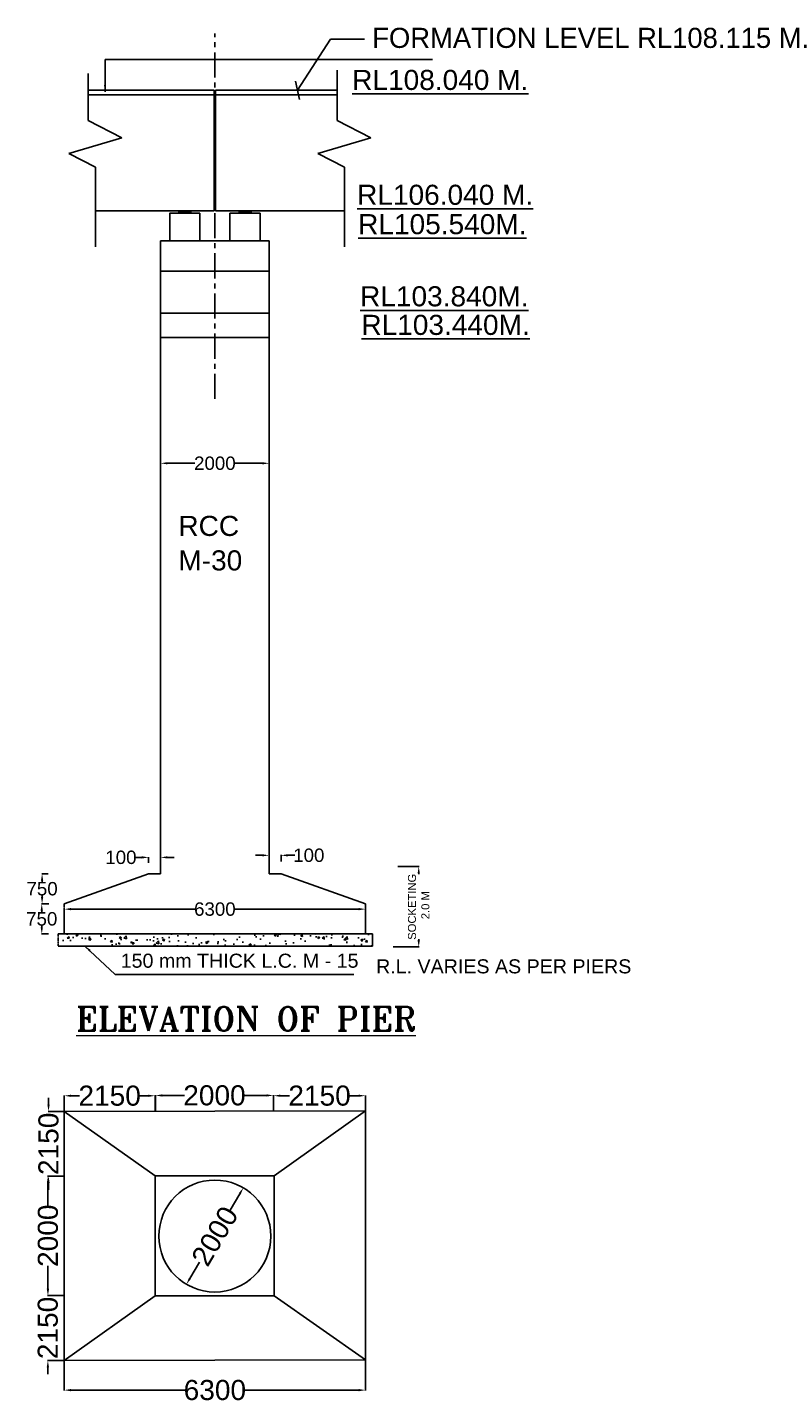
# Model space of a CAD drawing. Extents: x 295740 to 1300953, y 786236 to 1859747.
# Tile 6 of 9: x 1082132 to 1138626, y 875596 to 978123. Entities that reach past the tile are written whole.
import ezdxf

# ---------------------------------------------------------------- set-up
doc = ezdxf.new("R2010")
doc.units = ezdxf.units.MI
doc.header["$MEASUREMENT"] = 0
doc.linetypes.add('BORDER2', pattern=[0.875, 0.25, -0.125, 0.25, -0.125, 0, -0.125])
doc.linetypes.add('CENTER', pattern=[2, 1.25, -0.25, 0.25, -0.25])
for name, color, linetype in [('CHAINAGE', 7, 'Continuous'), ('hatch', 2, 'Continuous'), ('TEXT', 3, 'Continuous')]:
    doc.layers.add(name, color=color, linetype=linetype)
for name, color, linetype, lineweight in [('DIMENISION', 4, 'Continuous', 13), ('STR', 7, 'Continuous', 25), ('TITLE', 1, 'Continuous', 15)]:
    doc.layers.add(name, color=color, linetype=linetype, lineweight=lineweight)
doc.styles.add('03', font='romant.shx')
doc.styles.add('ARIAL', font='arial.ttf')
doc.styles.add('ROMAND 25', font='romand.shx', dxfattribs={"height": 180})
doc.styles.get("Standard").update_dxf_attribs({"font": 'arial.ttf', "height": 500})
doc.dimstyles.new('bASANT jAIN  NMM', dxfattribs={"dimscale": 0.507, "dimtxt": 500, "dimasz": 1000, "dimexe": 50, "dimexo": 25, "dimgap": 0.09, "dimtad": 0, "dimtih": 1, "dimtoh": 1, "dimdec": 0, "dimzin": 0, "dimdsep": 46, "dimtxsty": 'Standard', "dimcen": 0.09, "dimclrd": 256, "dimclre": 256, "dimadec": 0, "dimazin": 0, "dimtfac": 1, "dimtdec": 0, "dimtix": 1, "dimtofl": 0, "dimtmove": 0, "dimatfit": 0, "dimfxl": 300, "dimtolj": 1, "dimtzin": 0, "dimlwd": -1, "dimlwe": -1, "dimarcsym": 0})
doc.dimstyles.new('SIDDIQUI', dxfattribs={"dimtxt": 1, "dimasz": 2.5, "dimexe": 0.18, "dimexo": 0.0625, "dimgap": 1, "dimtad": 1, "dimdec": 0, "dimzin": 0, "dimdsep": 46, "dimtxsty": 'ROMAND 25', "dimblk": 'OBLIQUE', "dimcen": 0.09, "dimdle": 1, "dimclrt": 1, "dimadec": 0, "dimazin": 0, "dimtfac": 1, "dimtdec": 0, "dimtofl": 0, "dimtmove": 0, "dimatfit": 3, "dimldrblk": 'OBLIQUE', "dimfxl": 1, "dimtolj": 1, "dimtzin": 0, "dimarcsym": 0})
doc.dimstyles.get("Standard").update_dxf_attribs({"dimscale": 0.507, "dimtxt": 500, "dimasz": 1000, "dimexe": 50, "dimexo": 25, "dimgap": 0.09, "dimtad": 0, "dimtoh": 1, "dimdec": 0, "dimzin": 0, "dimdsep": 46, "dimtxsty": 'Standard', "dimcen": 0.09, "dimclrd": 256, "dimclre": 256, "dimadec": 0, "dimazin": 0, "dimtfac": 1, "dimtdec": 0, "dimtix": 1, "dimtofl": 0, "dimtmove": 0, "dimatfit": 0, "dimfxl": 50, "dimtolj": 1, "dimtzin": 0, "dimlwd": -1, "dimlwe": -1, "dimarcsym": 0})

# ---------------------------------------------------------------- blocks, each defined once
blk = doc.blocks.new('*D115')
at = {"ltscale": 10, "transparency": 16777216}
for p, q in [((1092085, 954969), (1092085, 945554)), ((1100185, 954969), (1100185, 945554)), ((1092592, 945579), (1094635, 945579)), ((1099678, 945579), (1097635, 945579))]:
    blk.add_line(p, q, dxfattribs=at)
for points in [[(1092592, 945664), (1092592, 945495), (1092085, 945579)], [(1099678, 945664), (1099678, 945495), (1100185, 945579)]]:
    blk.add_solid(points, dxfattribs=at)
at = {"layer": 'Defpoints', "color": 0, "ltscale": 10, "transparency": 16777216}
for p in [(1092085, 954982), (1100185, 954982), (1100185, 945579)]:
    blk.add_point(p, dxfattribs=at)
at = {"color": 0, "ltscale": 10, "transparency": 16777216, "insert": (1096135, 945579), "char_height": 500, "attachment_point": 5}
blk.add_mtext('\\A1;{\\H2x;2000}', dxfattribs=at)
blk = doc.blocks.new('*D97')
at = {"ltscale": 10, "transparency": 16777216}
for p, q in [((1084885, 910445), (1084885, 912313)), ((1085392, 912288), (1094640, 912288)), ((1106878, 912288), (1097629, 912288)), ((1107385, 910445), (1107385, 912313))]:
    blk.add_line(p, q, dxfattribs=at)
for points in [[(1085392, 912373), (1085392, 912204), (1084885, 912288)], [(1106878, 912373), (1106878, 912204), (1107385, 912288)]]:
    blk.add_solid(points, dxfattribs=at)
at = {"layer": 'Defpoints', "color": 0, "ltscale": 10, "transparency": 16777216}
for p in [(1107385, 912288), (1084885, 910433), (1107385, 910433)]:
    blk.add_point(p, dxfattribs=at)
at = {"color": 0, "ltscale": 10, "transparency": 16777216, "insert": (1096135, 912288), "char_height": 500, "attachment_point": 5}
blk.add_mtext('\\A1;{\\H2x;6300}', dxfattribs=at)
blk = doc.blocks.new('*D116')
at = {"ltscale": 10, "transparency": 16777216}
for p, q in [((1090678, 916152), (1090171, 916152)), ((1091185, 915746), (1091185, 916177)), ((1092085, 914945), (1092085, 916177)), ((1092592, 916152), (1093099, 916152))]:
    blk.add_line(p, q, dxfattribs=at)
for points in [[(1090678, 916237), (1090678, 916068), (1091185, 916152)], [(1092592, 916237), (1092592, 916068), (1092085, 916152)]]:
    blk.add_solid(points, dxfattribs=at)
at = {"layer": 'Defpoints', "color": 0, "ltscale": 10, "transparency": 16777216}
for p in [(1091185, 915733), (1092085, 916152), (1092085, 914933)]:
    blk.add_point(p, dxfattribs=at)
at = {"color": 0, "ltscale": 10, "transparency": 16777216, "insert": (1089115, 916152), "char_height": 500, "attachment_point": 5}
blk.add_mtext('\\A1;{\\H2x;100}', dxfattribs=at)
blk = doc.blocks.new('*D98')
at = {"ltscale": 10, "transparency": 16777216}
for p, q in [((1099678, 916307), (1099171, 916307)), ((1100185, 915900), (1100185, 916332)), ((1101085, 915845), (1101085, 916332)), ((1101592, 916307), (1102099, 916307))]:
    blk.add_line(p, q, dxfattribs=at)
for points in [[(1099678, 916391), (1099678, 916222), (1100185, 916307)], [(1101592, 916391), (1101592, 916222), (1101085, 916307)]]:
    blk.add_solid(points, dxfattribs=at)
at = {"layer": 'Defpoints', "color": 0, "ltscale": 10, "transparency": 16777216}
for p in [(1100185, 915887), (1101085, 916307), (1101085, 915832)]:
    blk.add_point(p, dxfattribs=at)
at = {"color": 0, "ltscale": 10, "transparency": 16777216, "insert": (1103155, 916307), "char_height": 500, "attachment_point": 5}
blk.add_mtext('\\A1;{\\H2x;100}', dxfattribs=at)
blk = doc.blocks.new('_Oblique')
at = {"color": 0, "linetype": 'ByBlock', "lineweight": -2}
blk.add_line((-0.5, -0.5), (0.5, 0.5), dxfattribs=at)
blk = doc.blocks.new('*D121')
at = {"layer": 'CHAINAGE', "linetype": 'Continuous', "ltscale": 10, "transparency": 16777216}
for p, q in [((1084885, 897194), (1084885, 898378)), ((1085392, 898352), (1086024, 898352)), ((1091156, 898352), (1090524, 898352)), ((1091663, 897205), (1091663, 898378))]:
    blk.add_line(p, q, dxfattribs=at)
for points in [[(1085392, 898437), (1085392, 898268), (1084885, 898352)], [(1091156, 898437), (1091156, 898268), (1091663, 898352)]]:
    blk.add_solid(points, dxfattribs=at)
at = {"layer": 'Defpoints', "color": 0, "linetype": 'Continuous', "ltscale": 10, "transparency": 16777216}
for p in [(1091663, 898352), (1084885, 897182), (1091663, 897193)]:
    blk.add_point(p, dxfattribs=at)
at = {"layer": 'CHAINAGE', "color": 0, "linetype": 'Continuous', "ltscale": 10, "transparency": 16777216, "insert": (1088274, 898352), "char_height": 500, "attachment_point": 5}
blk.add_mtext('\\A1;{\\H3x;2150}', dxfattribs=at)
blk = doc.blocks.new('*D122')
at = {"layer": 'CHAINAGE', "linetype": 'Continuous', "ltscale": 10, "transparency": 16777216}
for p, q in [((1091703, 897205), (1091703, 898402)), ((1092210, 898376), (1093855, 898376)), ((1100000, 898376), (1098355, 898376)), ((1100507, 897220), (1100507, 898402))]:
    blk.add_line(p, q, dxfattribs=at)
for points in [[(1092210, 898461), (1092210, 898292), (1091703, 898376)], [(1100000, 898461), (1100000, 898292), (1100507, 898376)]]:
    blk.add_solid(points, dxfattribs=at)
at = {"layer": 'Defpoints', "color": 0, "linetype": 'Continuous', "ltscale": 10, "transparency": 16777216}
for p in [(1100507, 898376), (1091703, 897193), (1100507, 897207)]:
    blk.add_point(p, dxfattribs=at)
at = {"layer": 'CHAINAGE', "color": 0, "linetype": 'Continuous', "ltscale": 10, "transparency": 16777216, "insert": (1096105, 898376), "char_height": 500, "attachment_point": 5}
blk.add_mtext('\\A1;{\\H3x;2000}', dxfattribs=at)
blk = doc.blocks.new('*D123')
at = {"layer": 'CHAINAGE', "linetype": 'Continuous', "ltscale": 10, "transparency": 16777216}
for p, q in [((1100527, 897220), (1100527, 898381)), ((1101034, 898356), (1101706, 898356)), ((1106878, 898356), (1106206, 898356)), ((1107385, 897231), (1107385, 898381))]:
    blk.add_line(p, q, dxfattribs=at)
for points in [[(1101034, 898441), (1101034, 898272), (1100527, 898356)], [(1106878, 898441), (1106878, 898272), (1107385, 898356)]]:
    blk.add_solid(points, dxfattribs=at)
at = {"layer": 'Defpoints', "color": 0, "linetype": 'Continuous', "ltscale": 10, "transparency": 16777216}
for p in [(1107385, 898356), (1100527, 897207), (1107385, 897218)]:
    blk.add_point(p, dxfattribs=at)
at = {"layer": 'CHAINAGE', "color": 0, "linetype": 'Continuous', "ltscale": 10, "transparency": 16777216, "insert": (1103956, 898356), "char_height": 500, "attachment_point": 5}
blk.add_mtext('\\A1;{\\H3x;2150}', dxfattribs=at)
blk = doc.blocks.new('*D124')
at = {"layer": 'CHAINAGE', "linetype": 'Continuous', "ltscale": 10, "transparency": 16777216}
for p, q in [((1083709, 897689), (1083709, 898196)), ((1084872, 897182), (1083683, 897182)), ((1084872, 892347), (1083683, 892347)), ((1083709, 891840), (1083709, 891333))]:
    blk.add_line(p, q, dxfattribs=at)
for points in [[(1083624, 897689), (1083793, 897689), (1083709, 897182)], [(1083624, 891840), (1083793, 891840), (1083709, 892347)]]:
    blk.add_solid(points, dxfattribs=at)
at = {"layer": 'Defpoints', "color": 0, "linetype": 'Continuous', "ltscale": 10, "transparency": 16777216}
for p in [(1084885, 897182), (1083709, 892347), (1084885, 892347)]:
    blk.add_point(p, dxfattribs=at)
at = {"layer": 'CHAINAGE', "color": 0, "linetype": 'Continuous', "ltscale": 10, "transparency": 16777216, "insert": (1083709, 894764), "char_height": 500, "attachment_point": 5, "rotation": 90}
blk.add_mtext('\\A1;{\\H3x;2150}', dxfattribs=at)
blk = doc.blocks.new('*D125')
at = {"layer": 'CHAINAGE', "linetype": 'Continuous', "ltscale": 10, "transparency": 16777216}
for p, q in [((1084872, 892353), (1083641, 892353)), ((1083666, 891846), (1083666, 890152)), ((1083666, 883957), (1083666, 885652)), ((1084872, 883450), (1083641, 883450))]:
    blk.add_line(p, q, dxfattribs=at)
for points in [[(1083582, 891846), (1083751, 891846), (1083666, 892353)], [(1083582, 883957), (1083751, 883957), (1083666, 883450)]]:
    blk.add_solid(points, dxfattribs=at)
at = {"layer": 'Defpoints', "color": 0, "linetype": 'Continuous', "ltscale": 10, "transparency": 16777216}
for p in [(1084885, 892353), (1083666, 883450), (1084885, 883450)]:
    blk.add_point(p, dxfattribs=at)
at = {"layer": 'CHAINAGE', "color": 0, "linetype": 'Continuous', "ltscale": 10, "transparency": 16777216, "insert": (1083666, 887902), "char_height": 500, "attachment_point": 5, "rotation": 90}
blk.add_mtext('\\A1;{\\H3x;2000}', dxfattribs=at)
blk = doc.blocks.new('*D126')
at = {"layer": 'CHAINAGE', "linetype": 'Continuous', "ltscale": 10, "transparency": 16777216}
for p, q in [((1083657, 883957), (1083657, 884464)), ((1084857, 883450), (1083632, 883450)), ((1084872, 878582), (1083632, 878582)), ((1083657, 878075), (1083657, 877568))]:
    blk.add_line(p, q, dxfattribs=at)
for points in [[(1083573, 883957), (1083742, 883957), (1083657, 883450)], [(1083573, 878075), (1083742, 878075), (1083657, 878582)]]:
    blk.add_solid(points, dxfattribs=at)
at = {"layer": 'Defpoints', "color": 0, "linetype": 'Continuous', "ltscale": 10, "transparency": 16777216}
for p in [(1084870, 883450), (1083657, 878582), (1084885, 878582)]:
    blk.add_point(p, dxfattribs=at)
at = {"layer": 'CHAINAGE', "color": 0, "linetype": 'Continuous', "ltscale": 10, "transparency": 16777216, "insert": (1083657, 881016), "char_height": 500, "attachment_point": 5, "rotation": 90}
blk.add_mtext('\\A1;{\\H3x;2150}', dxfattribs=at)
blk = doc.blocks.new('*D127')
at = {"layer": 'CHAINAGE', "linetype": 'Continuous', "ltscale": 10, "transparency": 16777216}
for p, q in [((1084885, 878569), (1084885, 876347)), ((1107385, 878615), (1107385, 876347)), ((1085392, 876373), (1093893, 876373)), ((1106878, 876373), (1098376, 876373))]:
    blk.add_line(p, q, dxfattribs=at)
for points in [[(1085392, 876457), (1085392, 876288), (1084885, 876373)], [(1106878, 876457), (1106878, 876288), (1107385, 876373)]]:
    blk.add_solid(points, dxfattribs=at)
at = {"layer": 'Defpoints', "color": 0, "linetype": 'Continuous', "ltscale": 10, "transparency": 16777216}
for p in [(1084885, 878582), (1107385, 878628), (1107385, 876373)]:
    blk.add_point(p, dxfattribs=at)
at = {"layer": 'CHAINAGE', "color": 0, "linetype": 'Continuous', "ltscale": 10, "transparency": 16777216, "insert": (1096135, 876373), "char_height": 500, "attachment_point": 5}
blk.add_mtext('\\A1;{\\H3x;6300}', dxfattribs=at)
blk = doc.blocks.new('*D128')
at = {"layer": 'CHAINAGE', "linetype": 'Continuous', "ltscale": 10, "transparency": 16777216}
for p, q in [((1098001, 891043), (1097277, 889816)), ((1094268, 884712), (1094992, 885939))]:
    blk.add_line(p, q, dxfattribs=at)
for points in [[(1097928, 891086), (1098074, 891000), (1098259, 891480)], [(1094195, 884755), (1094341, 884669), (1094010, 884275)]]:
    blk.add_solid(points, dxfattribs=at)
at = {"layer": 'Defpoints', "color": 0, "linetype": 'Continuous', "ltscale": 10, "transparency": 16777216}
for p in [(1098259, 891480), (1094010, 884275)]:
    blk.add_point(p, dxfattribs=at)
at = {"layer": 'CHAINAGE', "color": 0, "linetype": 'Continuous', "ltscale": 10, "transparency": 16777216, "insert": (1096135, 887878), "char_height": 500, "attachment_point": 5, "rotation": 59.47485}
blk.add_mtext('\\A1;{\\H3x;2000}', dxfattribs=at)
blk = doc.blocks.new('*D143')
at = {"layer": 'CHAINAGE', "linetype": 'Continuous', "ltscale": 10, "transparency": 16777216}
for p, q in [((1109805, 915462), (1111392, 915462)), ((1111367, 914955), (1111367, 914890)), ((1109450, 909472), (1111392, 909472)), ((1111367, 909979), (1111367, 910043))]:
    blk.add_line(p, q, dxfattribs=at)
for points in [[(1111282, 914955), (1111451, 914955), (1111367, 915462)], [(1111282, 909979), (1111451, 909979), (1111367, 909472)]]:
    blk.add_solid(points, dxfattribs=at)
at = {"layer": 'Defpoints', "color": 0, "linetype": 'Continuous', "ltscale": 10, "transparency": 16777216}
for p in [(1109793, 915462), (1109437, 909472), (1111367, 909472)]:
    blk.add_point(p, dxfattribs=at)
at = {"layer": 'CHAINAGE', "color": 0, "linetype": 'Continuous', "ltscale": 10, "transparency": 16777216, "insert": (1111367, 912467), "char_height": 500, "attachment_point": 5, "rotation": 90}
blk.add_mtext('\\A1;{\\H1.2x;SOCKETING\\P 2.0 M }', dxfattribs=at)

msp = doc.modelspace()

# ---------------------------------------------------------------- hatches: boundary and pattern name
at = {"ltscale": 10}
h = msp.add_hatch(dxfattribs=at)
h.set_pattern_fill('AR-CONC', color=0, scale=225, style=0)
h.set_pattern_definition([(50, (-2778398.5, 895135.2), (1613.8354, -141.1923), [168.75, -1856.25]), (355, (-2778398.5, 895135.2), (-312.1905, 1692.4323), [135, -1485]), (100.4514, (-2778264, 895123.5), (1301.6461, 1551.239), [143.4154, -1577.56975]), (46.1842, (-2778398.5, 895585.2), (2401.2924, -372.4178), [253.125, -2784.375]), (96.6356, (-2778198.4, 895554.2), (2102.9911, 2191.7652), [215.1231, -2366.3542]), (351.1842, (-2778398.5, 895585.2), (2102.9894, 2191.7669), [202.5, -2227.5]), (21, (-2778173.5, 895472.7), (1343.04087, -905.8925), [168.75, -1856.25]), (326, (-2778173.5, 895472.7), (547.4595, 1631.5876), [135, -1485]), (71.4514, (-2778061.6, 895397.3), (1890.5009, 725.6936), [143.4154, -1577.56975]), (37.5, (-2778398.54, 895135.24), (27.359674, 749.01117), [0, -1467, 0, -1507.5, 0, -1490.625]), (7.5, (-2778398.54, 895135.24), (591.90646, 887.42635), [0, -859.5, 0, -1433.25, 0, -568.125]), (327.5, (-2778900.3, 895135.24), (1201.10048, -50.74846), [0, -562.5, 0, -1755, 0, -2328.75]), (317.5, (-2779125.3, 895135.2), (1312.16888, 225.2362), [0, -731.25, 0, -1165.5, 0, -1653.75])])
h.paths.add_polyline_path([(1084436.6, 910432.6), (1084436.6, 909532.6), (1107912.4, 909532.6), (1107912.4, 910432.6)])
at = {"layer": 'hatch', "lineweight": -3, "ltscale": 0.5}
h = msp.add_hatch(dxfattribs=at)
h.set_pattern_fill('ANGLE', color=0, scale=9, angle=360, style=0)
h.set_pattern_definition([(180, (6531116.034, -2350168.84), (3e-14, 62.8649994), [45.71999954, -17.1449998]), (90, (6531116.034, -2350168.84), (62.8649994, -3e-14), [45.71999954, -17.1449998])])
h.paths.add_polyline_path([(1093439.4, 964431.7), (1094339.4, 964431.7), (1094339.4, 964256.2), (1093439.4, 964256.2)])
h = msp.add_hatch(dxfattribs=at)
h.set_pattern_fill('ANGLE', color=0, scale=9, angle=360, style=0)
h.set_pattern_definition([(360, (-4338837.224, -2350168.84), (3e-14, 62.8649994), [45.71999954, -17.1449998]), (90, (-4338837.224, -2350168.84), (-62.8649994, 3e-14), [45.71999954, -17.1449998])])
h.paths.add_polyline_path([(1098839.4, 964431.7), (1097939.4, 964431.7), (1097939.4, 964256.2), (1098839.4, 964256.2)])

# ---------------------------------------------------------------- linework, layer by layer
at = {"color": 0, "linetype": 'CENTER', "ltscale": 1500}
msp.add_line((1096135, 950389.5), (1096135, 977680.3), dxfattribs=at)
at = {"color": 0, "ltscale": 10}
for p, q in [((1086659.6, 974683.7), (1086659.6, 971184.4)), ((1105268.7, 974924.5), (1105268.7, 971184.4)), ((1096089.6, 973432.6), (1086659.6, 973432.6)), ((1096089.6, 973095.1), (1086659.6, 973095.1)), ((1096179.6, 964431.7), (1096179.6, 973432.6)), ((1096179.6, 973432.6), (1105268.7, 973432.6)), ((1096179.6, 973095.1), (1105268.7, 973095.1)), ((1086659.6, 971184.4), (1089191.1, 969885.6)), ((1105268.7, 971184.4), (1107800.2, 969885.6)), ((1089191.1, 969885.6), (1085222.8, 968723.4)), ((1107800.2, 969885.6), (1103831.9, 968723.4)), ((1085222.8, 968723.4), (1087206.9, 967698)), ((1103831.9, 968723.4), (1105816.1, 967698)), ((1087206.9, 967698), (1087206.9, 961750.5)), ((1105816.1, 967698), (1105816.1, 961750.5)), ((1093439.4, 964431.7), (1087206.9, 964431.7)), ((1096089.6, 964431.7), (1094339.4, 964431.7)), ((1096179.6, 964431.7), (1097939.4, 964431.7)), ((1098839.4, 964431.7), (1105816.1, 964431.7)), ((1092084.6, 962181.7), (1092084.6, 959931.7)), ((1100184.6, 962181.7), (1100184.6, 959931.7)), ((1092084.6, 959931.7), (1100184.6, 959931.7)), ((1092084.6, 956781.7), (1092084.6, 959931.7)), ((1100184.6, 959931.7), (1100184.6, 956781.7)), ((1100184.6, 956781.7), (1092084.6, 956781.7)), ((1092084.6, 956781.7), (1092084.6, 954981.7)), ((1100184.6, 954981.7), (1100184.6, 956781.7)), ((1092084.6, 954981.7), (1100184.6, 954981.7)), ((1092084.6, 914932.6), (1092084.6, 954981.7)), ((1100184.6, 954981.7), (1100184.6, 914932.6)), ((1092084.6, 914932.6), (1092084.6, 922613.2)), ((1100184.6, 922613.2), (1100184.6, 914932.6)), ((1092084.6, 916332.1), (1092084.6, 919347.1)), ((1100184.6, 919347.1), (1100184.6, 916332.1)), ((1084884.6, 912682.6), (1091184.6, 914932.6)), ((1092084.6, 914932.6), (1091184.6, 914932.6)), ((1100184.5, 914932.6), (1101084.5, 914932.6)), ((1107384.6, 912682.6), (1101084.5, 914932.6)), ((1107384.6, 910432.6), (1107384.6, 912682.6)), ((1107384.6, 910432.6), (1107384.6, 911557.6)), ((1084436.6, 910432.6), (1107912.4, 910432.6)), ((1084436.6, 909532.6), (1107912.4, 909532.6)), ((1096134.6, 910432.6), (1084884.6, 910432.6)), ((1096134.6, 910432.6), (1107384.6, 910432.6)), ((1107912.4, 910432.6), (1107912.4, 909532.6))]:
    msp.add_line(p, q, dxfattribs=at)
at = {"ltscale": 10}
for p, q in [((1083688.7, 914932.6), (1083200.9, 914932.6)), ((1083226.2, 914425.6), (1083226.2, 914318.2)), ((1083663.4, 912682.6), (1083175.5, 912682.6)), ((1083722.5, 912682.6), (1083200.9, 912682.6)), ((1083226.2, 913189.6), (1083226.2, 913297)), ((1083200.9, 912175.6), (1083200.9, 912068.2)), ((1083200.9, 910939.6), (1083200.9, 911047)), ((1083697.2, 910432.6), (1083175.5, 910432.6))]:
    msp.add_line(p, q, dxfattribs=at)
for points in [[(1083141.7, 914425.6), (1083310.7, 914425.6), (1083226.2, 914932.6)], [(1083116.4, 912175.6), (1083285.4, 912175.6), (1083200.9, 912682.6)], [(1083141.7, 913189.6), (1083310.7, 913189.6), (1083226.2, 912682.6)], [(1083116.4, 910939.6), (1083285.4, 910939.6), (1083200.9, 910432.6)]]:
    msp.add_solid(points, dxfattribs=at)
at = {"layer": 'CHAINAGE', "linetype": 'BORDER2', "ltscale": 10}
for p, q in [((1084884.6, 910432.6), (1084884.6, 912682.6)), ((1084436.6, 909532.6), (1084436.6, 910432.6))]:
    msp.add_line(p, q, dxfattribs=at)
at = {"layer": 'CHAINAGE', "linetype": 'Continuous', "ltscale": 10}
for p, q in [((1084884.6, 897181.6), (1107384.6, 897218)), ((1084884.6, 897181.6), (1091679.3, 892386)), ((1084884.6, 897181.6), (1084884.6, 878581.8)), ((1107384.6, 897218), (1100554.5, 892386)), ((1107384.6, 897218), (1107384.6, 878627.9)), ((1084884.6, 878581.8), (1091679.3, 883417)), ((1107384.6, 878627.9), (1100554.5, 883417)), ((1084884.6, 878581.8), (1107384.6, 878627.9))]:
    msp.add_line(p, q, dxfattribs=at)
msp.add_lwpolyline([(1091679.3, 892386), (1100554.5, 892386), (1100554.5, 883417), (1091679.3, 883417)], close=True, dxfattribs=at)
msp.add_circle((1096134.6, 887877.7), 4182, dxfattribs=at)
at = {"layer": 'STR', "color": 0, "lineweight": -3, "ltscale": 0.5}
for p, q in [((1096089.6, 973432.6), (1096089.6, 964431.7)), ((1092084.6, 962181.7), (1100184.6, 962181.7))]:
    msp.add_line(p, q, dxfattribs=at)
for points in [[(1095014.4, 964256.2), (1092764.4, 964256.2), (1092764.4, 962181.7), (1095014.4, 962181.7)], [(1094339.4, 964431.7), (1093439.4, 964431.7), (1093439.4, 964256.2), (1094339.4, 964256.2)], [(1097264.4, 964256.2), (1099514.4, 964256.2), (1099514.4, 962181.7), (1097264.4, 962181.7)], [(1097939.4, 964431.7), (1098839.4, 964431.7), (1098839.4, 964256.2), (1097939.4, 964256.2)]]:
    msp.add_lwpolyline(points, close=True, dxfattribs=at)

# ---------------------------------------------------------------- texts
at = {"color": 0, "ltscale": 10, "char_height": 500, "attachment_point": 5}
for insert in [(1083226.2, 913807.6), (1083200.9, 911557.6)]:
    msp.add_mtext('\\A1;{\\H2x;750}', dxfattribs=dict(at, insert=insert))
at = {"layer": 'TEXT', "color": 0, "style": 'ARIAL'}
for s, p in [('RCC', (1093408.2, 940155.9)), ('M-30', (1093408.2, 937579.5))]:
    msp.add_text(s, height=1500, dxfattribs=at).set_placement(p)
at = {"layer": 'TEXT', "color": 0, "attachment_point": 1}
for s, insert, char_height, width in [('FORMATION LEVEL RL108.115 M. ', (1107888.9, 978096.5), 1500, 33256.473), ('{\\LRL108.040 M.}', (1106395.5, 974956.5), 1500, 20785.805), ('{\\LRL106.040 M.}', (1106762.2, 966379.2), 1500, 18807.974), ('{\\LRL105.540M. }', (1106838, 964185.9), 1500, 12996.241), ('{\\LRL103.840M. }', (1106984, 958800.4), 1500, 12996.241), ('{\\LRL103.440M. }', (1107081.5, 956665.4), 1500, 12996.241), ('150 mm THICK L.C. M - 15', (1089099.1, 908963.3), 1050, 19493.571), ('R.L. VARIES AS PER PIERS ', (1108179.5, 908541.7), 1050, 19493.571)]:
    msp.add_mtext(s, dxfattribs=dict(at, insert=insert, char_height=char_height, width=width))
at = {"layer": 'TITLE', "color": 0, "insert": (1111150.7, 905002), "char_height": 1800, "width": 32665.767, "attachment_point": 3, "style": '03'}
msp.add_mtext('{\\LELEVATION OF PIER}', dxfattribs=at)

# ---------------------------------------------------------------- dimensions: what is measured, and where the dimension line sits
at = {"color": 0, "ltscale": 10}
for base, p1, p2, text, dimstyle, picture, middle in [((1100184.6, 945579), (1092084.6, 954981.7), (1100184.6, 954981.7), '{\\H2x;2000}', 'bASANT jAIN  NMM', '*D115', (1096134.6, 945579)), ((1107384.6, 912288), (1084884.6, 910432.6), (1107384.6, 910432.6), '{\\H2x;6300}', 'Standard', '*D97', (1096134.6, 912288))]:
    dim = msp.add_linear_dim(base=base, p1=p1, p2=p2, text=text, dimstyle=dimstyle, override={"dimfxl": 0.18}, dxfattribs=at)
    dim.commit()
    dim.dimension.update_dxf_attribs({"geometry": picture, "text_midpoint": middle})
for base, p1, p2, picture, middle in [((1092084.6, 916152.1), (1091184.6, 915732.8), (1092084.6, 914932.6), '*D116', (1089114.6, 916152.1)), ((1101084.6, 916306.8), (1100184.6, 915887.5), (1101084.6, 915831.8), '*D98', (1103154.6, 916306.8))]:
    dim = msp.add_linear_dim(base=base, p1=p1, p2=p2, text='{\\H2x;100}', dimstyle='Standard', override={"dimfxl": 0.18}, dxfattribs=at)
    dim.commit()
    dim.dimension.update_dxf_attribs({"geometry": picture, "text_midpoint": middle, "dimtype": 160})
at = {"layer": 'CHAINAGE', "linetype": 'Continuous', "ltscale": 10}
dim = msp.add_linear_dim(base=(1111366.7, 909471.6), p1=(1109792.8, 915461.8), p2=(1109437.4, 909471.6), angle=90, text='{\\H1.2x;SOCKETING\\P 2.0 M }', dimstyle='Standard', dxfattribs=at)
dim.commit()
dim.dimension.update_dxf_attribs({"geometry": '*D143', "text_midpoint": (1111366.7, 912466.7)})
for base, p1, p2, text, picture, middle in [((1083708.7, 892346.8), (1084884.6, 897181.6), (1084884.6, 892346.8), '{\\H3x;2150}', '*D124', (1083708.7, 894764.2)), ((1083666, 883450.3), (1084884.6, 892352.9), (1084884.6, 883450.3), '{\\H3x;2000}', '*D125', (1083666, 887901.6)), ((1083657.5, 878581.8), (1084869.6, 883450.3), (1084884.6, 878581.8), '{\\H3x;2150}', '*D126', (1083657.5, 881016))]:
    dim = msp.add_linear_dim(base=base, p1=p1, p2=p2, angle=90, text=text, dimstyle='Standard', override={"dimfxl": 0.18}, dxfattribs=at)
    dim.commit()
    dim.dimension.update_dxf_attribs({"geometry": picture, "text_midpoint": middle})
for base, p1, p2, text, picture, middle in [((1091663, 898352.4), (1084884.6, 897181.6), (1091663, 897192.5), '{\\H3x;2150}', '*D121', (1088273.8, 898352.4)), ((1100506.9, 898376.2), (1091703.3, 897192.6), (1100506.9, 897206.9), '{\\H3x;2000}', '*D122', (1096105.1, 898376.2)), ((1107384.6, 898356.1), (1100527.1, 897206.9), (1107384.6, 897218), '{\\H3x;2150}', '*D123', (1103955.9, 898356.1)), ((1107384.6, 876372.8), (1084884.6, 878581.8), (1107384.6, 878627.9), '{\\H3x;6300}', '*D127', (1096134.6, 876372.8))]:
    dim = msp.add_linear_dim(base=base, p1=p1, p2=p2, text=text, dimstyle='Standard', override={"dimfxl": 0.18}, dxfattribs=at)
    dim.commit()
    dim.dimension.update_dxf_attribs({"geometry": picture, "text_midpoint": middle})
dim = msp.add_diameter_dim_2p(p1=(1094010.5, 884275.2), p2=(1098258.7, 891480.1), text='{\\H3x;2000}', dimstyle='Standard', override={"dimfxl": 0.18}, dxfattribs=at)
dim.commit()
dim.dimension.update_dxf_attribs({"geometry": '*D128', "text_midpoint": (1096134.6, 887877.7)})

# ---------------------------------------------------------------- leaders
at = {"color": 0, "ltscale": 10}
for points, dimstyle, override in [([(1087932.5, 973321.3), (1087932.5, 975721.3), (1112408.3, 975736.3)], 'Standard', {"dimgap": 0.09, "dimtad": 0, "dimfxl": 300}), ([(1086431.6, 909532.6), (1088694.5, 907401.1), (1106528.4, 907401.1)], 'bASANT jAIN  NMM', {"dimasz": 1000, "dimgap": 0.09, "dimtad": 0, "dimfxl": 0.18})]:
    msp.add_leader(points, dimstyle=dimstyle, override=override, dxfattribs=at)
at = {"layer": 'DIMENISION', "color": 0, "lineweight": 18}
msp.add_leader([(1102305, 973432.6), (1104764.9, 977240.6), (1107307, 977240.6)], dimstyle='SIDDIQUI', override={"dimtxt": 1250, "dimasz": 1000, "dimexe": 500, "dimexo": 500, "dimgap": 500, "dimtad": 0, "dimdle": 100, "dimclrd": 0}, dxfattribs=at)

doc.saveas('drawing.dxf')
